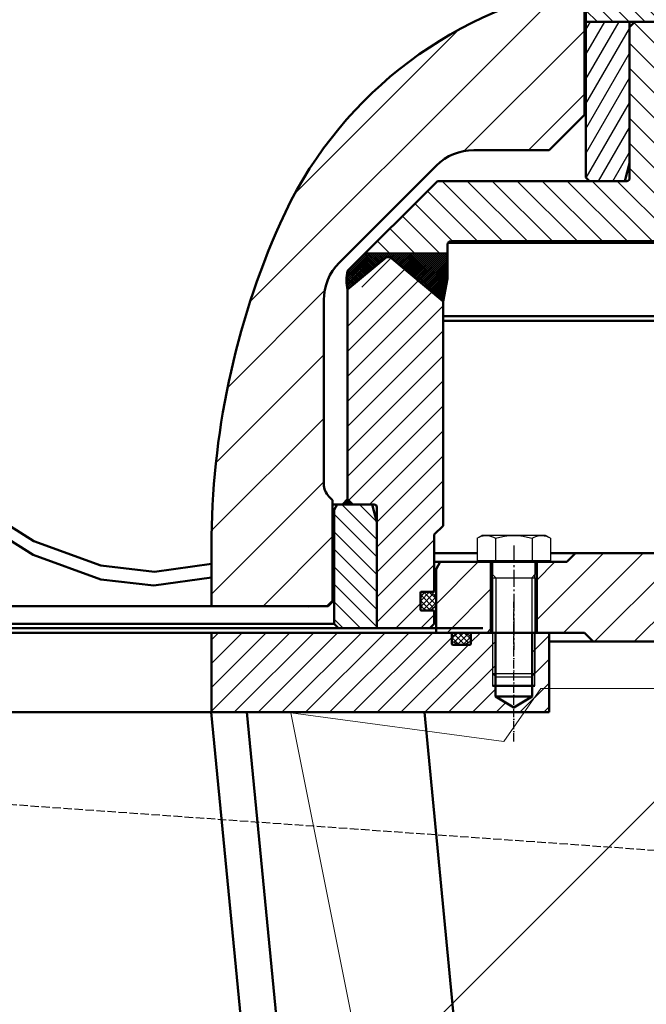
# Model space of a CAD drawing. Header units: millimetres. Extents: x 452087 to 582075, y 10891 to 81641.
# Tile 42 of 46: x 490901 to 491256, y 36256 to 36813. Entities that reach past the tile are written whole.
import ezdxf

# ---------------------------------------------------------------- set-up
doc = ezdxf.new("R2010")
doc.units = ezdxf.units.MM
for name, pattern in [('AM_DIN_F_W050', [6.25, 4.75, -1.5]), ('AM_DIN_G_W050', [13.75, 9.75, -1.5, 1, -1.5]), ('AM_DIN_G_W050x2', [6.875, 4.75, -0.875, 0.375, -0.875])]:
    doc.linetypes.add(name, pattern=pattern)
doc.layers.get('Defpoints').update_dxf_attribs({"color": 8})
for name, color, linetype, lineweight in [('AM_0', 7, 'Continuous', 50), ('AM_3', 6, 'AM_DIN_F_W050', 25), ('AM_5', 3, 'Continuous', 25), ('AM_7', 4, 'AM_DIN_G_W050', 25), ('AM_8', 1, 'Continuous', 25), ('ГТО-2_Бетон 0.6', 2, 'Continuous', 60), ('ГТО-2_Штриховка', 252, 'Continuous', 18)]:
    doc.layers.add(name, color=color, linetype=linetype, lineweight=lineweight)
doc.layers.add('HETCH', color=1, linetype='Continuous')
doc.layers.add('KOTE', color=1, linetype='Continuous')
doc.layers.add('ГТО-2_Штриховка_018', color=7, linetype='Continuous', lineweight=18, true_color=0x6b6b6b)
doc.styles.add('RomanS', font='romans.shx', dxfattribs={"width": 0.7})
doc.dimstyles.new('MOSOBL 1-100 (мм)', dxfattribs={"dimscale": 100, "dimtxt": 3, "dimasz": 2, "dimexe": 1.25, "dimexo": 0.625, "dimtad": 1, "dimdec": 0, "dimzin": 9, "dimtxsty": 'RomanS', "dimblk": 'ARCHTICK', "dimcen": 2.5, "dimdle": 1.25, "dimclrd": 7, "dimclre": 7, "dimclrt": 2, "dimadec": 0, "dimazin": 0, "dimtfac": 1, "dimtdec": 0, "dimtmove": 1, "dimatfit": 3, "dimfxl": 1, "dimtfill": 1, "dimlwd": 25, "dimlwe": 25, "dimarcsym": 0})
pattern_1 = [(135, (29657.2137, 9177.6567), (1.6263456, 1.6263456), []), (45, (29657.2137, 9177.6567), (1.6263456, -1.6263456), [])]

# ---------------------------------------------------------------- blocks, each defined once
blk = doc.blocks.new('A$C7D0B5D3E')
at = {"layer": 'AM_8'}
h = blk.add_hatch(dxfattribs=at)
h.set_pattern_fill('_U', color=256, scale=7, angle=120, style=0, pattern_type=0)
h.set_pattern_definition([(120, (-161.5, 394.5), (-6.06218, -3.5), [])])
h.paths.add_polyline_path([(-1025.5, 160), (-1025.5, 80), (-1022.82, 70), (-1002.85, 70), (-1000.85, 72), (-1000.85, 160)])
at = {"layer": 'AM_0'}
for p, q in [((-1025.5, 160), (-1000.85, 160)), ((-1025.5, 80), (-1025.5, 160)), ((-1000.85, 160), (-1000, 160)), ((-1025.5, 80), (-1022.82, 70)), ((-1022.82, 70), (-1002.85, 70)), ((-1000.85, 72), (-1002.85, 70)), ((-1002.85, 70), (-992.5, 70))]:
    blk.add_line(p, q, dxfattribs=at)
blk.add_lwpolyline([(-1000.85, 160), (-1000.85, 72)], dxfattribs=at)
blk = doc.blocks.new('A$C3577472E')
at = {"layer": 'AM_8'}
h = blk.add_hatch(dxfattribs=at)
h.set_pattern_fill('_U', color=256, scale=7, angle=45, style=0, pattern_type=0)
h.set_pattern_definition([(45, (-25, 567.5), (-4.949747, 4.949747), [])])
h.paths.add_polyline_path([(-882.5, -10), (-882.5, -70), (-860.85, -70), (-858.35, -67.5), (-858.35, -3), (-860.08, 0), (-879.82, 0)])
at = {"layer": 'AM_0'}
for p, q in [((-857.5, 0), (-879.82, 0)), ((-882.5, -10), (-879.82, 0)), ((-860.08, 0), (-858.35, -3)), ((-858.35, -3), (-860.08, 0)), ((-858.35, -67.5), (-858.35, -3)), ((-858.35, -3), (-857.5, -3)), ((-882.5, -70), (-882.5, -10)), ((0, -70), (-882.5, -70)), ((-858.35, -67.5), (-860.85, -70)), ((-858.35, -67.5), (0, -67.5))]:
    blk.add_line(p, q, dxfattribs=at)
blk = doc.blocks.new('A$C76057D30')
at = {"layer": 'AM_8', "ltscale": 0.8}
h = blk.add_hatch(dxfattribs=at)
h.set_pattern_fill('ANSI31', color=256, scale=2, style=0)
h.set_pattern_definition([(45, (-1229.5955, 13.8104), (-4.4901, 4.4901), [])])
h.paths.add_polyline_path([(-1186.5, 22), (-1247.5, 22), (-1257.5, 19.32), (-1257.5, 0), (-1185.5, 0), (-1185.5, 21)])
h = blk.add_hatch(dxfattribs=at)
h.set_pattern_fill('ANSI31', color=256, scale=2, style=0)
h.set_pattern_definition([(45, (-866.2615, 13.8104), (-4.49013, 4.49013), [])])
edge = h.paths.add_edge_path()
edge.add_line((-1001.96, 19.62), (-1010.85, 22))
edge.add_line((-1010.85, 22), (-1053.5, 22))
edge.add_line((-1053.5, 22), (-1054.5, 21))
edge.add_line((-1054.5, 21), (-1054.5, 0))
edge.add_line((-1054.5, 0), (-1000.85, 0))
edge.add_line((-1000.85, 0), (-1000.85, 18.17))
edge.add_arc((-1002.35, 18.17), 1.5, 0.0244, 75.0244)
at = {"layer": 'AM_0'}
for p, q in [((-1186.5, 22), (-1185.5, 21)), ((-1185.5, 21), (-1185.5, 0)), ((-1185.5, 21), (-1185.15, 21)), ((-1054.85, 21), (-1054.5, 21)), ((-1053.5, 22), (-1054.5, 21)), ((-1054.5, 21), (-1054.5, 0)), ((-1010.85, 22), (-1001.96, 22)), ((-1010.85, 22), (-1001.96, 19.62)), ((-1001.96, 22), (-1000, 22)), ((-1257.5, 0), (-1170.15, 0)), ((-1069.85, 0), (-1000.85, 0))]:
    blk.add_line(p, q, dxfattribs=at)
blk.add_lwpolyline([(-1257.5, 0), (-1257.5, 19.32), (-1247.5, 22), (-1186.03, 22)], dxfattribs=at)
blk.add_lwpolyline([(-1053.97, 22), (-1010.85, 22), (-1001.96, 19.62, -0.339692), (-1000.85, 18.17), (-1000.85, 0)], format="xyb", dxfattribs=at)
at = {"layer": 'AM_7'}
blk.add_line((-1120, 27), (-1120, -3), dxfattribs=at)
blk = doc.blocks.new('ETWTWTRZT')
at = {"layer": 'AM_0'}
blk.add_hatch(color=256, dxfattribs=at).paths.add_polyline_path([(866, -274), (863.11, -277), (869, -277)])
at = {"layer": 'HETCH', "ltscale": 0.8}
h = blk.add_hatch(dxfattribs=at)
h.set_pattern_fill('ANSI37', color=256, scale=0.25, style=0)
h.set_pattern_definition([(135, (10, 230.5), (0.561266, 0.561266), []), (45, (10, 230.5), (0.561266, -0.561266), [])])
edge = h.paths.add_edge_path()
edge.add_line((875.86, -135), (865.97, -144.88))
edge.add_arc((888.5, -150.12), 23.13, 166.917, 193.3547)
edge.add_line((866, -155.46), (888, -137))
edge.add_line((888, -137), (890, -137))
edge.add_line((890, -137), (920, -162.17))
edge.add_line((920, -162.17), (922.5, -149.15))
edge.add_line((922.5, -149.15), (922.5, -135))
edge.add_line((922.5, -135), (890, -135))
edge.add_line((890, -135), (875.86, -135))
at = {"layer": 'KOTE', "ltscale": 0.8}
h = blk.add_hatch(dxfattribs=at)
h.set_pattern_fill('_U', color=256, scale=10, angle=135, style=0, pattern_type=0)
h.set_pattern_definition([(135, (1.234, 160.5), (-7.07107, -7.07107), [])])
edge = h.paths.add_edge_path()
edge.add_line((893.93, -116.93), (916.86, -94))
edge.add_line((916.86, -94), (1024, -94))
edge.add_arc((1024, -92.5), 1.5, 270, 360)
edge.add_line((1025.5, -92.5), (1025.5, -7))
edge.add_line((1025.5, -7), (1028.5, -4))
edge.add_line((1028.5, -4), (1054, -4))
edge.add_line((1054, -4), (1055, -5))
edge.add_line((1055, -5), (1055, -21.9))
edge.add_arc((1055.1, -21.9), 0.1, 180, 270)
edge.add_line((1055.1, -22), (1057.4, -22))
edge.add_arc((1057.4, -22.2), 0.2, 0, 90, ccw=False)
edge.add_line((1057.6, -22.2), (1057.6, -25.2))
edge.add_arc((1057.4, -25.2), 0.2, 270, 360, ccw=False)
edge.add_line((1057.4, -25.4), (1055.1, -25.4))
edge.add_arc((1055.1, -25.5), 0.1, 90, 180)
edge.add_line((1055, -25.5), (1055, -92))
edge.add_arc((1061, -92), 6, 180, 270)
edge.add_line((1061, -98), (1095.5, -98))
edge.add_line((1095.5, -98), (1095.5, -98.5))
edge.add_line((1095.5, -98.5), (1095.5, -128))
edge.add_line((1095.5, -128), (924.5, -128))
edge.add_line((924.5, -128), (923.09, -128.59))
edge.add_line((923.09, -128.59), (922.5, -130))
edge.add_line((922.5, -130), (922.5, -135))
edge.add_line((922.5, -135), (875.86, -135))
edge.add_line((875.86, -135), (893.93, -116.93))
h = blk.add_hatch(dxfattribs=at)
h.set_pattern_fill('_U', color=256, scale=10, angle=135, style=0, pattern_type=0)
h.set_pattern_definition([(45, (8.766, 160.5), (7.07107, -7.07107), [])])
edge = h.paths.add_edge_path()
edge.add_line((881, -277), (866, -277))
edge.add_line((866, -277), (866, -164))
edge.add_line((866, -164), (872.5, -164))
edge.add_arc((872.5, -162.5), 1.5, 270, 360)
edge.add_line((874, -162.5), (874, -148.75))
edge.add_line((874, -148.75), (888, -137))
edge.add_line((888, -137), (890, -137))
edge.add_line((890, -137), (920, -162.17))
edge.add_line((920, -162.17), (920, -289))
edge.add_line((920, -289), (915, -294))
edge.add_line((915, -294), (915, -326.1))
edge.add_arc((914.8, -326.1), 0.2, 270, 360, ccw=False)
edge.add_line((914.8, -326.3), (907.8, -326.3))
edge.add_arc((907.8, -326.9), 0.6, 90, 180)
edge.add_line((907.2, -326.9), (907.2, -336.4))
edge.add_arc((907.8, -336.4), 0.6, 180, 270)
edge.add_line((907.8, -337), (914.8, -337))
edge.add_arc((914.8, -337.2), 0.2, 0, 90, ccw=False)
edge.add_line((915, -337.2), (915, -344.5))
edge.add_line((915, -344.5), (912.5, -347))
edge.add_line((912.5, -347), (882.5, -347))
edge.add_line((882.5, -347), (882.5, -278.5))
edge.add_arc((881, -278.5), 1.5, 0, 90)
at = {"layer": 'AM_0'}
for p, q in [((1069.85, -4), (1000.85, -4)), ((1025.5, -7), (1025.5, -92.5)), ((865.97, -144.88), (916.86, -94)), ((922.5, -130), (922.5, -149.15)), ((922.5, -130), (922.5, -149.15)), ((888, -137), (866, -155.46)), ((875.86, -135), (922.5, -135)), ((888, -137), (890, -137)), ((890, -137), (920, -162.17)), ((922.5, -149.15), (920, -162.17)), ((866, -155.46), (866, -277)), ((920, -289), (920, -162.17)), ((860.3, -277), (881, -277)), ((866, -274), (869, -277)), ((882.5, -347), (882.5, -278.5)), ((920, -289), (915, -294)), ((915, -326.1), (915, -294)), ((915, -344.5), (915, -337.2)), ((915, -344.5), (912.5, -347)), ((691.52, -347), (942.5, -347))]:
    blk.add_line(p, q, dxfattribs=at)
at = {"layer": 'AM_0', "ltscale": 0.8}
for p, q in [((1028.5, -4), (1025.5, -7)), ((1024, -94), (916.86, -94)), ((924.5, -128), (1095.5, -128))]:
    blk.add_line(p, q, dxfattribs=at)
at = {"layer": 'AM_0'}
blk.add_lwpolyline([(866, -274), (863.11, -277), (869, -277), (866, -274)], dxfattribs=at)
blk.add_lwpolyline([(915, -326.1, -0.414214), (914.8, -326.3), (907.8, -326.3, 0.414214), (907.2, -326.9), (907.2, -336.4, 0.414214), (907.8, -337), (914.8, -337, -0.414214), (915, -337.2)], format="xyb", dxfattribs=at)
at = {"layer": 'AM_0', "ltscale": 0.8}
blk.add_arc((1024, -92.5), 1.5, 270, 0, dxfattribs=at)
at = {"layer": 'AM_0'}
for centre, radius, start, end in [((924.5, -130), 2, 90, 180), ((924.5, -130), 2, 90, 180), ((888.5, -150.12), 23.13, 166.917, 193.3547), ((881, -278.5), 1.5, 0, 90)]:
    blk.add_arc(centre, radius, start, end, dxfattribs=at)
at = {"layer": 'AM_0', "xscale": -1, "rotation": 359.99999999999}
for name, p in [('A$C76057D30', (0, -4)), ('A$C7D0B5D3E', (0, -164)), ('A$C3577472E', (0, -277))]:
    blk.add_blockref(name, p, dxfattribs=at)
blk = doc.blocks.new('WSEAW4RW4')
at = {"layer": 'AM_8'}
h = blk.add_hatch(dxfattribs=at)
h.set_pattern_fill('ANSI31', color=256, scale=5, style=0)
h.set_pattern_definition([(45, (-30, 2142.582), (-11.22532, 11.22532), [])])
h.paths.add_polyline_path([(990, 80), (995, 85), (1267.5, 85), (1267.5, 35), (1005, 35), (1000, 40), (973, 40), (973, 80)])
h = blk.add_hatch(dxfattribs=at)
h.set_pattern_fill('ANSI31', color=256, scale=5, style=0)
h.set_pattern_definition([(45, (-28682.541, -4150.534), (-11.22532, 11.22532), [])])
h.paths.add_polyline_path([(947, 80), (918.31, 80), (916, 76), (916, 40), (947, 40)])
at = {"layer": 'AM_0'}
for p, q in [((922.77, 260.5), (1080, 260.5)), ((1080, 219), (920, 219)), ((920, 216.5), (1082.5, 216.5)), ((915, 85), (939.21, 85)), ((980.79, 85), (995, 85)), ((990, 80), (995, 85)), ((1267.5, 85), (995, 85)), ((918.31, 80), (915, 80)), ((918.31, 80), (916, 76)), ((990, 80), (918.31, 80)), ((947, 80), (947, 40)), ((973, 80), (973, 40)), ((915, 76), (916, 76)), ((916, 76), (916, 40)), ((916, 40), (-916, 40)), ((1000, 40), (916, 40)), ((1000, 40), (1005, 35)), ((980, 35), (1005, 35)), ((1267.5, 35), (1005, 35))]:
    blk.add_line(p, q, dxfattribs=at)
at = {"layer": 'AM_7'}
blk.add_line((960, 89.4), (960, 30.26), dxfattribs=at)
blk = doc.blocks.new('WERR')
at = {"layer": 'AM_8'}
h = blk.add_hatch(dxfattribs=at)
h.set_pattern_fill('ANSI31', color=256, scale=8, angle=90, style=0)
h.set_pattern_definition([(45, (6017.657, -9082.39), (17.96051, -17.96051), [])])
edge = h.paths.add_edge_path()
edge.add_line((855, -770), (789, -770))
edge.add_line((789, -770), (789, -736.36))
edge.add_arc((1239, -736.36), 450, 156.0272, 180, ccw=False)
edge.add_arc((1040.2, -647.97), 232.44, 100.9947, 156.0272, ccw=False)
edge.add_line((995.87, -419.8), (1000, -419.8))
edge.add_line((1000, -419.8), (1000, -439.5))
edge.add_line((1000, -439.5), (1000, -492))
edge.add_line((1000, -492), (980, -512))
edge.add_line((980, -512), (937.43, -512))
edge.add_arc((937.43, -542), 30, 90, 135)
edge.add_line((916.21, -520.79), (861.29, -575.71))
edge.add_arc((882.5, -596.93), 30, 135, 180)
edge.add_line((852.5, -596.93), (852.5, -700.86))
edge.add_arc((862.5, -700.86), 10, 180, 225)
edge.add_line((855.43, -707.93), (857.5, -710))
edge.add_line((857.5, -710), (857.5, -767.5))
edge.add_line((857.5, -767.5), (855, -770))
at = {"layer": 'AM_0'}
for p, q in [((1000, -492), (1000, -419.8)), ((1000, -492), (980, -512)), ((980, -512), (937.43, -512)), ((916.21, -520.79), (861.29, -575.71)), ((852.5, -700.86), (852.5, -596.93)), ((857.5, -710), (855.43, -707.93)), ((857.5, -767.5), (857.5, -710)), ((789, -736.36), (789, -770)), ((855, -770), (857.5, -767.5)), ((0, -770), (855, -770)), ((843.89, -770.91), (843.89, -770.91)), ((843.89, -770.91), (843.89, -770.91))]:
    blk.add_line(p, q, dxfattribs=at)
for points in [[(373.09, -170.56), (396.08, -257.16), (424.17, -342.3), (456.57, -423.4), (494.08, -502.23), (531.29, -568.89), (573.34, -632.65), (610.13, -678.86), (653.29, -719.02), (688.18, -740.98), (726.37, -754.95), (756.32, -758.26), (789, -753.76)], [(377.95, -167.25), (400.46, -252.89), (427.84, -337.18), (459.48, -417.62), (496.21, -495.82), (532.89, -562.08), (574.46, -625.46), (610.95, -671.46), (653.78, -711.37), (688.46, -733.17), (726.43, -747.08), (756.81, -750.49), (789, -746)]]:
    blk.add_lwpolyline(points, dxfattribs=at)
for centre, radius, start, end in [((1040.2, -647.97), 232.44, 100.9947, 156.0272), ((937.43, -542), 30, 90, 135), ((1239, -736.36), 450, 156.0272, 180), ((882.5, -596.93), 30, 135, 180), ((862.5, -700.86), 10, 180, 225)]:
    blk.add_arc(centre, radius, start, end, dxfattribs=at)
blk = doc.blocks.new('awefxgxhf')
at = {"layer": 'AM_8'}
h = blk.add_hatch(dxfattribs=at)
h.set_pattern_fill('ANSI31', color=256, scale=3, angle=90, style=0)
h.set_pattern_definition([(45, (6017.657, -8277.39), (6.735192, -6.735192), [])])
edge = h.paths.add_edge_path()
edge.add_line((970.38, 20), (980, 20))
edge.add_line((980, 20), (980, 15))
edge.add_line((980, 15), (980, -25))
edge.add_line((980, -25), (789, -25))
edge.add_line((789, -25), (789, 20))
edge.add_line((789, 20), (924.8, 20))
edge.add_arc((924.8, 19.8), 0.2, 0, 90, ccw=False)
edge.add_line((925, 19.8), (925, 13.6))
edge.add_arc((925.4, 13.6), 0.4, 180, 270)
edge.add_line((925.4, 13.2), (935.3, 13.2))
edge.add_arc((935.3, 13.6), 0.4, 270, 360)
edge.add_line((935.7, 13.6), (935.7, 19.8))
edge.add_arc((935.9, 19.8), 0.2, 90, 180, ccw=False)
edge.add_line((935.9, 20), (949.62, 20))
edge.add_line((949.62, 20), (949.62, -16))
edge.add_line((949.62, -16), (960, -22.23))
edge.add_line((960, -22.23), (970.38, -16))
edge.add_line((970.38, -16), (970.38, 20))
at = {"layer": 'AM_0'}
for p, q in [((980, 20), (-980, 20)), ((789, 20), (789, -25)), ((925, 19.8), (925, 13.6)), ((935.7, 13.6), (935.7, 19.8)), ((949.62, -16), (949.62, 20)), ((970.38, -16), (970.38, 20)), ((980, 20), (980, -25)), ((925.4, 13.2), (935.3, 13.2)), ((948, -10), (972, -10)), ((970.38, -16), (949.62, -16)), ((960, -22.23), (949.62, -16)), ((960, -22.23), (970.38, -16)), ((-980, -25), (980, -25)), ((788.88, -25), (1026.18, -2482.8)), ((808.97, -25), (1046.09, -2480.88)), ((909.44, -25), (1145.63, -2471.27))]:
    blk.add_line(p, q, dxfattribs=at)
for centre, radius, start, end in [((924.8, 19.8), 0.2, 0, 90), ((935.9, 19.8), 0.2, 90, 180), ((925.4, 13.6), 0.4, 180, 270), ((935.3, 13.6), 0.4, 270, 0)]:
    blk.add_arc(centre, radius, start, end, dxfattribs=at)
at = {"layer": 'AM_5'}
for p, q in [((948, 20), (948, -10)), ((972, -10), (972, 20))]:
    blk.add_line(p, q, dxfattribs=at)
at = {"layer": 'AM_7', "linetype": 'AM_DIN_G_W050x2'}
blk.add_line((960, -41.5), (960, 37.5), dxfattribs=at)
blk = doc.blocks.new('_гто-2_рев 4')
at = {"layer": 'AM_8', "ltscale": 0.8}
h = blk.add_hatch(dxfattribs=at)
h.set_pattern_fill('_U', color=256, scale=2.3, angle=45, style=0, double=1, pattern_type=0)
h.set_pattern_definition(pattern_1)
edge = h.paths.add_edge_path()
edge.add_ellipse((-911.6, -552.35), major_axis=(0, 5.35), ratio=0.82243, start_angle=-88.4523, end_angle=270, ccw=False)
edge.add_ellipse((-911.6, -552.35), major_axis=(0, 5.35), ratio=0.82243, start_angle=270, end_angle=271.5477, ccw=False)
h = blk.add_hatch(dxfattribs=at)
h.set_pattern_fill('_U', color=256, scale=2.3, angle=45, style=0, double=1, pattern_type=0)
h.set_pattern_definition(pattern_1)
edge = h.paths.add_edge_path()
edge.add_ellipse((-930.35, -573.6), major_axis=(-5.35, 0), ratio=0.635514, start_angle=-101.2582, end_angle=180, ccw=False)
edge.add_ellipse((-930.35, -573.6), major_axis=(-5.35, 0), ratio=0.635514, start_angle=180, end_angle=258.7418, ccw=False)
at = {"layer": 'AM_3'}
blk.add_line((1963.02, -479.69), (-2231.13, -777.94), dxfattribs=at)
at = {"layer": 'AM_5'}
for p, q in [((-980.79, -516.81), (-978, -515.2)), ((-980.79, -516.81), (-980.79, -529.4)), ((-978, -515.2), (-942, -515.2)), ((-970.4, -516.81), (-970.4, -529.4)), ((-949.6, -516.81), (-949.6, -529.4)), ((-939.21, -516.81), (-942, -515.2)), ((-939.21, -516.81), (-939.21, -529.4)), ((-976.8, -529.4), (-980.79, -529.4)), ((-943.19, -529.4), (-976.8, -529.4)), ((-976.8, -529.4), (-976.8, -530.2)), ((-976.8, -530.2), (-972, -530.2)), ((-972, -530.2), (-972, -537.36)), ((-972, -530.2), (-948, -530.2)), ((-948, -530.2), (-948, -537.36)), ((-948, -530.2), (-943.19, -530.2)), ((-943.19, -529.4), (-943.19, -530.2)), ((-939.21, -529.4), (-943.19, -529.4)), ((-970.16, -539.2), (-972, -537.36)), ((-972, -539.2), (-972, -537.36)), ((-972, -539.2), (-972, -593.36)), ((-948, -539.2), (-972, -539.2)), ((-970.16, -539.2), (-970.16, -595.2)), ((-949.84, -539.2), (-948, -537.36)), ((-949.84, -539.2), (-949.84, -595.2)), ((-948, -539.2), (-948, -537.36)), ((-948, -539.2), (-948, -593.36)), ((-948, -593.36), (-972, -593.36)), ((-972, -593.36), (-970.16, -595.2)), ((-949.84, -595.2), (-970.16, -595.2)), ((-949.84, -595.2), (-948, -593.36))]:
    blk.add_line(p, q, dxfattribs=at)
for centre, radius, start, end in [((-975.59, -524.39), 9.19, 55.5531, 115.5531), ((-960, -549.56), 34.36, 72.3875, 107.6125), ((-944.41, -524.39), 9.19, 64.4469, 124.4469)]:
    blk.add_arc(centre, radius, start, end, dxfattribs=at)
at = {"layer": 'AM_5', "ltscale": 0.8, "extrusion": (0, 0, -1)}
for centre, major_axis, ratio in [((-911.6, -552.35), (0, 5.35), 0.82243), ((-930.35, -573.6), (5.35, 0), 0.635514)]:
    blk.add_ellipse(centre, major_axis=major_axis, ratio=ratio, start_param=3.141593, end_param=9.424778, dxfattribs=at)
at = {"layer": 'AM_0', "extrusion": (0, 0, -1), "zscale": -1}
for name, p in [('WERR', (0, 214.8)), ('awefxgxhf', (0, -590.2)), ('WSEAW4RW4', (0, -610.2)), ('ETWTWTRZT', (0, -220.7))]:
    blk.add_blockref(name, p, dxfattribs=at)
blk = doc.blocks.new('_ArchTick')
at = {"color": 0, "linetype": 'ByBlock', "const_width": 0.15}
blk.add_lwpolyline([(-0.5, -0.5), (0.5, 0.5)], dxfattribs=at)
blk = doc.blocks.new('*D710')
at = {"color": 7, "lineweight": 25, "transparency": 16777216}
for p, q in [((490220.57, 51509.42), (490220.57, 28587.29)), ((498790.57, 34942.07), (498790.57, 28587.29)), ((490095.57, 28712.29), (498915.57, 28712.29))]:
    blk.add_line(p, q, dxfattribs=at)
at = {"layer": 'Defpoints', "color": 0, "transparency": 16777216}
for p in [(490220.57, 51571.92), (498790.57, 35004.57), (498790.57, 28712.29)]:
    blk.add_point(p, dxfattribs=at)
at = {"color": 7, "lineweight": 25, "transparency": 16777216, "xscale": 200, "yscale": 200, "zscale": 200, "rotation": 180}
blk.add_blockref('_ArchTick', (490220.57, 28712.29), dxfattribs=at)
at = {"color": 7, "lineweight": 25, "transparency": 16777216, "xscale": 200, "yscale": 200, "zscale": 200}
blk.add_blockref('_ArchTick', (498790.57, 28712.29), dxfattribs=at)
at = {"color": 2, "transparency": 16777216, "insert": (494505.57, 28924.79), "char_height": 300, "attachment_point": 5, "style": 'RomanS', "bg_fill": 3, "box_fill_scale": 1.1, "bg_fill_color": 256, "bg_fill_true_color": 13158600, "bg_fill_transparency": 0}
blk.add_mtext('8570', dxfattribs=at)

msp = doc.modelspace()

# ---------------------------------------------------------------- hatches: boundary and pattern name
at = {"layer": 'ГТО-2_Штриховка'}
h = msp.add_hatch(dxfattribs=at)
h.set_pattern_fill('ANSI35', color=256, scale=100)
h.set_pattern_definition([(45, (129585.6, -1095810), (-449.0128, 449.0128), []), (45, (130034.6, -1095810), (-449.0128, 449.0128), [793.75, -158.75, 0, -158.75])])
edge = h.paths.add_edge_path()
edge.add_line((491216.78, 35736.83), (491080.27, 36420.61))
edge.add_line((491080.27, 36420.61), (491200.65, 36404.48))
edge.add_line((491200.65, 36404.48), (491221.6, 36434.36))
edge.add_line((491221.6, 36434.36), (491557.09, 36434.36))
edge.add_line((491557.09, 36434.36), (491557.09, 36481.58))
edge.add_line((491557.09, 36481.58), (491557.09, 36724.65))
edge.add_line((491557.09, 36724.65), (491762.81, 36724.65))
edge.add_arc((492436.81, 36976.85), 719.64, 200.51531, 272.75537)
edge.add_arc((492406.94, 37080.53), 825.01, 274.48179, 357.08786)
edge.add_arc((492609.64, 37058.23), 621.55, 358.19185, 397.54231)
edge.add_line((493102.47, 37436.97), (494170.57, 37436.71))
edge.add_line((494170.57, 37436.71), (494170.57, 36435.6))
edge.add_line((494170.57, 36435.6), (496276.05, 36436.11))
edge.add_line((496276.05, 36436.11), (497335.08, 35320.35))
edge.add_line((497335.08, 35320.35), (492473.37, 33130.56))
edge.add_line((492473.37, 33130.56), (492473.37, 33225.12))
edge.add_line((492473.37, 33225.12), (492473.37, 33255.47))
edge.add_arc((492217.48, 34047.97), 832.79, 185.13726, 287.89409, ccw=False)
edge.add_line((491388.04, 33973.4), (491216.78, 35736.83))

# ---------------------------------------------------------------- linework, layer by layer
at = {"layer": 'ГТО-2_Штриховка_018'}
msp.add_lwpolyline([(494170.57, 36436.11), (494170.57, 37436.71), (493076.72, 37436.97, -0.173406), (493205.13, 37038.61, -0.376902), (492445.65, 36258.04, -0.326078), (491737.05, 36724.65), (491531.33, 36724.65), (491531.33, 36481.58), (491531.33, 36434.36), (491195.84, 36434.36), (491174.89, 36404.48), (491054.52, 36420.61), (491191.02, 35736.83), (491362.28, 33973.4, 0.48381), (492473.37, 33255.47), (492473.37, 33240.49), (492473.37, 33130.78), (497200.11, 35259.55)], format="xyb", dxfattribs=at)

# ---------------------------------------------------------------- block references
at = {"layer": 'ГТО-2_Бетон 0.6', "color": 1, "xscale": -1}
msp.add_blockref('_гто-2_рев 4', (490220.57, 37036.13), dxfattribs=at)

# ---------------------------------------------------------------- next in the draw order: dimensions: what is measured, and where the dimension line sits
at = {"color": 5}
dim = msp.add_linear_dim(base=(498790.57, 28712.29), p1=(490220.57, 51571.92), p2=(498790.57, 35004.57), dimstyle='MOSOBL 1-100 (мм)', override={"dimfxl": 1.25, "dimarcsym": 1}, dxfattribs=at)
dim.commit()
dim.dimension.update_dxf_attribs({"geometry": '*D710', "text_midpoint": (494505.57, 28924.79)})

doc.saveas('drawing.dxf')
